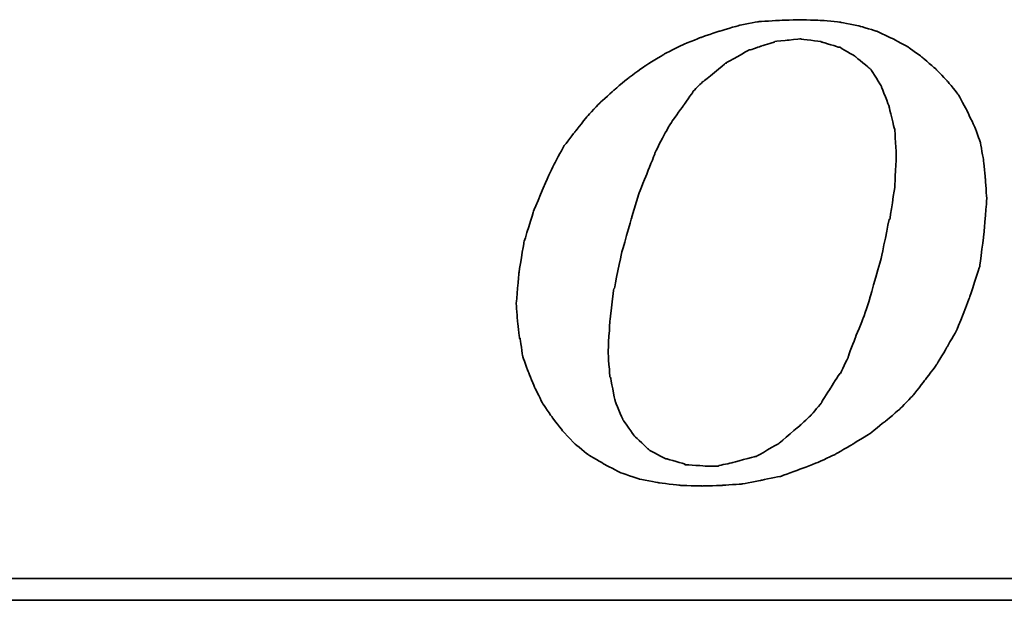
# Model space of a CAD drawing. Extents: x -389 to 453, y -50 to 705.
# Tile 32 of 48: x -148.06 to -143.01, y 36.7 to 39.68. Entities that reach past the tile are written whole.
import ezdxf

# ---------------------------------------------------------------- set-up
doc = ezdxf.new("R2010")
doc.units = 0
doc.header["$LTSCALE"] = 2
doc.header["$MEASUREMENT"] = 0
doc.layers.add('DIM', color=4, linetype='Continuous')
doc.layers.add('layer 1', color=7, linetype='Continuous')

# ---------------------------------------------------------------- blocks, each defined once
blk = doc.blocks.new('TBI MOTION logo(完整正式版)')
at = {"layer": 'layer 1', "color": 22, "lineweight": 35}
for points, knots in [([(-11.34375, -6.98375), (-11.34375, -6.98375), (-10.91375, -7.43875), (-10.91375, -7.43875), (-10.91375, -7.43875), (-10.91375, -7.43875), (-10.38625, -7.87125), (-10.38625, -7.87125), (-10.38625, -7.87125), (-10.38625, -7.87125), (-9.81125, -8.20375), (-9.81125, -8.20375), (-9.81125, -8.20375), (-9.81125, -8.20375), (-9.21125, -8.51875), (-9.21125, -8.51875), (-9.21125, -8.51875), (-9.21125, -8.51875), (-8.51625, -8.75875), (-8.51625, -8.75875), (-8.51625, -8.75875), (-8.51625, -8.75875), (-7.77125, -8.90375), (-7.77125, -8.90375), (-7.77125, -8.90375), (-7.77125, -8.90375), (-6.97875, -8.99875), (-6.97875, -8.99875), (-6.97875, -8.99875), (-6.97875, -8.99875), (-6.14125, -9.02375), (-6.14125, -9.02375), (-6.14125, -9.02375), (-6.14125, -9.02375), (-5.37125, -8.99875), (-5.37125, -8.99875), (-5.37125, -8.99875), (-5.37125, -8.99875), (-4.65375, -8.94875), (-4.65375, -8.94875), (-4.65375, -8.94875), (-4.65375, -8.94875), (-3.93375, -8.80625), (-3.93375, -8.80625), (-3.93375, -8.80625), (-3.93375, -8.80625), (-3.21375, -8.66375), (-3.21375, -8.66375), (-3.21375, -8.66375), (-3.21375, -8.66375), (-2.49375, -8.39875), (-2.49375, -8.39875), (-2.49375, -8.39875), (-2.49375, -8.39875), (-1.79875, -8.13375), (-1.79875, -8.13375), (-1.79875, -8.13375), (-1.79875, -8.13375), (-1.17375, -7.84375), (-1.17375, -7.84375), (-1.17375, -7.84375), (-1.17375, -7.84375), (-0.52375, -7.46375), (-0.52375, -7.46375), (-0.52375, -7.46375), (-0.52375, -7.46375), (0.10124, -7.07875), (0.10124, -7.07875), (0.10124, -7.07875), (0.10124, -7.07875), (0.67625, -6.62375), (0.67625, -6.62375), (0.67625, -6.62375), (0.67625, -6.62375), (1.24874, -6.14375), (1.24874, -6.14375), (1.24874, -6.14375), (1.24874, -6.14375), (1.72874, -5.64125), (1.72874, -5.64125), (1.72874, -5.64125), (1.72874, -5.64125), (2.18624, -5.06375), (2.18624, -5.06375), (2.18624, -5.06375), (2.18624, -5.06375), (2.61625, -4.48874), (2.61625, -4.48874), (2.61625, -4.48874), (2.61625, -4.48874), (3.00125, -3.83874), (3.00125, -3.83874), (3.00125, -3.83874), (3.00125, -3.83874), (3.36124, -3.21374), (3.36124, -3.21374), (3.36124, -3.21374), (3.36124, -3.21374), (3.84374, -1.99125), (3.84374, -1.99125), (3.84374, -1.99125), (3.84374, -1.99125), (4.22625, -0.81875), (4.22625, -0.81875), (4.22625, -0.81875), (4.22625, -0.81875), (4.39125, 0.45624), (4.39125, 0.45624), (4.39125, 0.45624), (4.39125, 0.45624), (4.48874, 1.70124), (4.48874, 1.70124), (4.48874, 1.70124), (4.48874, 1.70124), (4.43874, 2.44625), (4.43874, 2.44625), (4.43874, 2.44625), (4.43874, 2.44625), (4.36874, 3.14125), (4.36874, 3.14125), (4.36874, 3.14125), (4.36874, 3.14125), (4.25125, 3.81125), (4.25125, 3.81125), (4.25125, 3.81125), (4.25125, 3.81125), (4.03124, 4.41125), (4.03124, 4.41125), (4.03124, 4.41125), (4.03124, 4.41125), (3.74374, 5.01125), (3.74374, 5.01125), (3.74374, 5.01125), (3.74374, 5.01125), (3.43124, 5.58875), (3.43124, 5.58875), (3.43124, 5.58875), (3.43124, 5.58875), (3.02625, 6.09125), (3.02625, 6.09125), (3.02625, 6.09125), (3.02625, 6.09125), (2.59374, 6.54875), (2.59374, 6.54875), (2.59374, 6.54875), (2.59374, 6.54875), (2.09124, 6.98125), (2.09124, 6.98125), (2.09124, 6.98125), (2.09124, 6.98125), (1.56124, 7.36625), (1.56124, 7.36625), (1.56124, 7.36625), (1.56124, 7.36625), (0.98624, 7.67625), (0.98624, 7.67625), (0.98624, 7.67625), (0.98624, 7.67625), (0.38624, 7.96375), (0.38624, 7.96375), (0.38624, 7.96375), (0.38624, 7.96375), (-0.25875, 8.15625), (-0.25875, 8.15625), (-0.25875, 8.15625), (-0.25875, 8.15625), (-0.98125, 8.30125), (-0.98125, 8.30125), (-0.98125, 8.30125), (-0.98125, 8.30125), (-1.70124, 8.37125), (-1.70124, 8.37125), (-1.70124, 8.37125), (-1.70124, 8.37125), (-2.49375, 8.39624), (-2.49375, 8.39624), (-2.49375, 8.39624), (-2.49375, 8.39624), (-3.28625, 8.37125), (-3.28625, 8.37125), (-3.28625, 8.37125), (-3.28625, 8.37125), (-4.05125, 8.32125), (-4.05125, 8.32125), (-4.05125, 8.32125), (-4.05125, 8.32125), (-4.77375, 8.18125), (-4.77375, 8.18125), (-4.77375, 8.18125), (-4.77375, 8.18125), (-5.51625, 7.96375), (-5.51625, 7.96375), (-5.51625, 7.96375), (-5.51625, 7.96375), (-6.21125, 7.72625), (-6.21125, 7.72625), (-6.21125, 7.72625), (-6.21125, 7.72625), (-6.92875, 7.43625), (-6.92875, 7.43625), (-6.92875, 7.43625), (-6.92875, 7.43625), (-7.57875, 7.10125), (-7.57875, 7.10125), (-7.57875, 7.10125), (-7.57875, 7.10125), (-8.24875, 6.69125), (-8.24875, 6.69125), (-8.24875, 6.69125), (-8.24875, 6.69125), (-8.84875, 6.26125), (-8.84875, 6.26125), (-8.84875, 6.26125), (-8.84875, 6.26125), (-9.42625, 5.78125), (-9.42625, 5.78125), (-9.42625, 5.78125), (-9.42625, 5.78125), (-9.95375, 5.30125), (-9.95375, 5.30125), (-9.95375, 5.30125), (-9.95375, 5.30125), (-10.43375, 4.79624), (-10.43375, 4.79624), (-10.43375, 4.79624), (-10.43375, 4.79624), (-10.88875, 4.22125), (-10.88875, 4.22125), (-10.88875, 4.22125), (-10.88875, 4.22125), (-11.29875, 3.69375), (-11.29875, 3.69375), (-11.29875, 3.69375), (-11.29875, 3.69375), (-11.63375, 3.09125), (-11.63375, 3.09125), (-11.63375, 3.09125), (-11.63375, 3.09125), (-11.91875, 2.49625), (-11.91875, 2.49625), (-11.91875, 2.49625), (-11.91875, 2.49625), (-12.44875, 1.24625), (-12.44875, 1.24625), (-12.44875, 1.24625), (-12.44875, 1.24625), (-12.80875, 0.06874), (-12.80875, 0.06874), (-12.80875, 0.06874), (-12.80875, 0.06874), (-12.99875, -1.07875), (-12.99875, -1.07875), (-12.99875, -1.07875), (-12.99875, -1.07875), (-13.09375, -2.18375), (-13.09375, -2.18375), (-13.09375, -2.18375), (-13.09375, -2.18375), (-13.04875, -2.85375), (-13.04875, -2.85375), (-13.04875, -2.85375), (-13.04875, -2.85375), (-12.97375, -3.50375), (-12.97375, -3.50375), (-12.97375, -3.50375), (-12.97375, -3.50375), (-12.95375, -3.50375), (-12.95375, -3.50375), (-12.95375, -3.50375), (-12.95375, -3.50375), (-12.85375, -4.17375), (-12.85375, -4.17375), (-12.85375, -4.17375), (-12.85375, -4.17375), (-12.63875, -4.77624), (-12.63875, -4.77624), (-12.63875, -4.77624), (-12.63875, -4.77624), (-12.39875, -5.35125), (-12.39875, -5.35125), (-12.39875, -5.35125), (-12.39875, -5.35125), (-12.11375, -5.92875), (-12.11375, -5.92875), (-12.11375, -5.92875), (-12.11375, -5.92875), (-11.75375, -6.45375), (-11.75375, -6.45375), (-11.75375, -6.45375), (-11.75375, -6.45375), (-11.34375, -6.98375), (-11.34375, -6.98375)], [0, 0, 0, 0, 0.01369863, 0.01369863, 0.01369863, 0.01369864, 0.02739726, 0.02739726, 0.02739726, 0.02739727, 0.04109589, 0.04109589, 0.04109589, 0.0410959, 0.05479452, 0.05479452, 0.05479452, 0.05479453, 0.06849315, 0.06849315, 0.06849315, 0.06849316, 0.08219178, 0.08219178, 0.08219178, 0.08219179, 0.09589041, 0.09589041, 0.09589041, 0.09589042, 0.10958904, 0.10958904, 0.10958904, 0.10958905, 0.12328767, 0.12328767, 0.12328767, 0.12328768, 0.1369863, 0.1369863, 0.1369863, 0.13698631, 0.15068493, 0.15068493, 0.15068493, 0.15068494, 0.16438356, 0.16438356, 0.16438356, 0.16438357, 0.17808219, 0.17808219, 0.17808219, 0.1780822, 0.19178082, 0.19178082, 0.19178082, 0.19178083, 0.20547945, 0.20547945, 0.20547945, 0.20547946, 0.21917808, 0.21917808, 0.21917808, 0.21917809, 0.23287671, 0.23287671, 0.23287671, 0.23287672, 0.24657534, 0.24657534, 0.24657534, 0.24657535, 0.26027397, 0.26027397, 0.26027397, 0.26027398, 0.2739726, 0.2739726, 0.2739726, 0.27397261, 0.28767123, 0.28767123, 0.28767123, 0.28767124, 0.30136986, 0.30136986, 0.30136986, 0.30136987, 0.31506849, 0.31506849, 0.31506849, 0.3150685, 0.32876712, 0.32876712, 0.32876712, 0.32876713, 0.34246575, 0.34246575, 0.34246575, 0.34246576, 0.35616438, 0.35616438, 0.35616438, 0.35616439, 0.36986301, 0.36986301, 0.36986301, 0.36986302, 0.38356164, 0.38356164, 0.38356164, 0.38356165, 0.39726027, 0.39726027, 0.39726027, 0.39726028, 0.4109589, 0.4109589, 0.4109589, 0.41095891, 0.42465753, 0.42465753, 0.42465753, 0.42465754, 0.43835616, 0.43835616, 0.43835616, 0.43835617, 0.45205479, 0.45205479, 0.45205479, 0.4520548, 0.46575342, 0.46575342, 0.46575342, 0.46575343, 0.47945205, 0.47945205, 0.47945205, 0.47945206, 0.49315068, 0.49315068, 0.49315068, 0.49315069, 0.50684932, 0.50684932, 0.50684932, 0.50684933, 0.52054795, 0.52054795, 0.52054795, 0.52054796, 0.53424658, 0.53424658, 0.53424658, 0.53424659, 0.54794521, 0.54794521, 0.54794521, 0.54794522, 0.56164384, 0.56164384, 0.56164384, 0.56164385, 0.57534247, 0.57534247, 0.57534247, 0.57534248, 0.5890411, 0.5890411, 0.5890411, 0.58904111, 0.60273973, 0.60273973, 0.60273973, 0.60273974, 0.61643836, 0.61643836, 0.61643836, 0.61643837, 0.63013699, 0.63013699, 0.63013699, 0.630137, 0.64383562, 0.64383562, 0.64383562, 0.64383563, 0.65753425, 0.65753425, 0.65753425, 0.65753426, 0.67123288, 0.67123288, 0.67123288, 0.67123289, 0.68493151, 0.68493151, 0.68493151, 0.68493152, 0.69863014, 0.69863014, 0.69863014, 0.69863015, 0.71232877, 0.71232877, 0.71232877, 0.71232878, 0.7260274, 0.7260274, 0.7260274, 0.72602741, 0.73972603, 0.73972603, 0.73972603, 0.73972604, 0.75342466, 0.75342466, 0.75342466, 0.75342467, 0.76712329, 0.76712329, 0.76712329, 0.7671233, 0.78082192, 0.78082192, 0.78082192, 0.78082193, 0.79452055, 0.79452055, 0.79452055, 0.79452056, 0.80821918, 0.80821918, 0.80821918, 0.80821919, 0.82191781, 0.82191781, 0.82191781, 0.82191782, 0.83561644, 0.83561644, 0.83561644, 0.83561645, 0.84931507, 0.84931507, 0.84931507, 0.84931508, 0.8630137, 0.8630137, 0.8630137, 0.86301371, 0.87671233, 0.87671233, 0.87671233, 0.87671234, 0.89041096, 0.89041096, 0.89041096, 0.89041097, 0.90410959, 0.90410959, 0.90410959, 0.9041096, 0.91780822, 0.91780822, 0.91780822, 0.91780823, 0.93150685, 0.93150685, 0.93150685, 0.93150686, 0.94520548, 0.94520548, 0.94520548, 0.94520549, 0.95890411, 0.95890411, 0.95890411, 0.95890412, 0.97260274, 0.97260274, 0.97260274, 0.97260275, 0.98630137, 0.98630137, 0.98630137, 0.98630138, 1, 1, 1, 1]), ([(-8.77875, 1.03124), (-8.77875, 1.03124), (-8.51625, 1.89625), (-8.51625, 1.89625), (-8.51625, 1.89625), (-8.51625, 1.89625), (-8.20375, 2.66375), (-8.20375, 2.66375), (-8.20375, 2.66375), (-8.20375, 2.66375), (-7.91625, 3.38125), (-7.91625, 3.38125), (-7.91625, 3.38125), (-7.91625, 3.38125), (-7.91625, 3.40624), (-7.91625, 3.40624), (-7.91625, 3.40624), (-7.91625, 3.40624), (-7.57875, 4.07624), (-7.57875, 4.07624), (-7.57875, 4.07624), (-7.57875, 4.07624), (-7.24375, 4.65125), (-7.24375, 4.65125), (-7.24375, 4.65125), (-7.24375, 4.65125), (-7.21875, 4.65125), (-7.21875, 4.65125), (-7.21875, 4.65125), (-7.21875, 4.65125), (-7.21875, 4.67624), (-7.21875, 4.67624), (-7.21875, 4.67624), (-7.21875, 4.67624), (-6.83625, 5.20375), (-6.83625, 5.20375), (-6.83625, 5.20375), (-6.83625, 5.20375), (-6.49875, 5.68625), (-6.49875, 5.68625), (-6.49875, 5.68625), (-6.49875, 5.68625), (-6.49875, 5.70625), (-6.49875, 5.70625), (-6.49875, 5.70625), (-6.49875, 5.70625), (-6.11625, 6.09125), (-6.11625, 6.09125), (-6.11625, 6.09125), (-6.11625, 6.09125), (-6.09125, 6.09125), (-6.09125, 6.09125), (-6.09125, 6.09125), (-6.09125, 6.09125), (-5.27375, 6.76625), (-5.27375, 6.76625), (-5.27375, 6.76625), (-5.27375, 6.76625), (-5.24875, 6.76625), (-5.24875, 6.76625), (-5.24875, 6.76625), (-5.24875, 6.76625), (-5.24875, 6.78625), (-5.24875, 6.78625), (-5.24875, 6.78625), (-5.24875, 6.78625), (-4.38875, 7.26624), (-4.38875, 7.26624), (-4.38875, 7.26624), (-4.38875, 7.26624), (-4.36125, 7.26624), (-4.36125, 7.26624), (-4.36125, 7.26624), (-4.36125, 7.26624), (-3.93375, 7.41125), (-3.93375, 7.41125), (-3.93375, 7.41125), (-3.93375, 7.41125), (-3.47375, 7.55625), (-3.47375, 7.55625), (-3.47375, 7.55625), (-3.47375, 7.55625), (-3.45375, 7.55625), (-3.45375, 7.55625), (-3.45375, 7.55625), (-3.45375, 7.55625), (-3.42875, 7.58124), (-3.42875, 7.58124), (-3.42875, 7.58124), (-3.42875, 7.58124), (-2.97375, 7.62625), (-2.97375, 7.62625), (-2.97375, 7.62625), (-2.97375, 7.62625), (-2.49375, 7.67625), (-2.49375, 7.67625), (-2.49375, 7.67625), (-2.49375, 7.67625), (-2.46875, 7.67625), (-2.46875, 7.67625), (-2.46875, 7.67625), (-2.46875, 7.67625), (-1.70124, 7.58124), (-1.70124, 7.58124), (-1.70124, 7.58124), (-1.70124, 7.58124), (-1.67875, 7.55625), (-1.67875, 7.55625), (-1.67875, 7.55625), (-1.67875, 7.55625), (-1.65375, 7.55625), (-1.65375, 7.55625), (-1.65375, 7.55625), (-1.65375, 7.55625), (-1.03125, 7.36625), (-1.03125, 7.36625), (-1.03125, 7.36625), (-1.03125, 7.36625), (-1.00625, 7.36625), (-1.00625, 7.36625), (-1.00625, 7.36625), (-1.00625, 7.36625), (-0.43124, 7.02624), (-0.43124, 7.02624), (-0.43124, 7.02624), (-0.43124, 7.02624), (-0.40625, 7.00624), (-0.40625, 7.00624), (-0.40625, 7.00624), (-0.40625, 7.00624), (0.12124, 6.57124), (0.12124, 6.57124), (0.12124, 6.57124), (0.12124, 6.57124), (0.14624, 6.54875), (0.14624, 6.54875), (0.14624, 6.54875), (0.14624, 6.54875), (0.17124, 6.52375), (0.17124, 6.52375), (0.17124, 6.52375), (0.17124, 6.52375), (0.55625, 5.89875), (0.55625, 5.89875), (0.55625, 5.89875), (0.55625, 5.89875), (0.55625, 5.87625), (0.55625, 5.87625), (0.55625, 5.87625), (0.55625, 5.87625), (0.84124, 5.15625), (0.84124, 5.15625), (0.84124, 5.15625), (0.84124, 5.15625), (0.84124, 5.13125), (0.84124, 5.13125), (0.84124, 5.13125), (0.84124, 5.13125), (1.03624, 4.31875), (1.03624, 4.31875), (1.03624, 4.31875), (1.03624, 4.31875), (1.05624, 4.31875), (1.05624, 4.31875), (1.05624, 4.31875), (1.05624, 4.31875), (1.05624, 4.29125), (1.05624, 4.29125), (1.05624, 4.29125), (1.05624, 4.29125), (1.10625, 3.33125), (1.10625, 3.33125), (1.10625, 3.33125), (1.10625, 3.33125), (1.10625, 3.30875), (1.10625, 3.30875), (1.10625, 3.30875), (1.10625, 3.30875), (1.05624, 2.20624), (1.05624, 2.20624), (1.05624, 2.20624), (1.05624, 2.20624), (1.05624, 2.18124), (1.05624, 2.18124), (1.05624, 2.18124), (1.05624, 2.18124), (0.86624, 0.93624), (0.86624, 0.93624), (0.86624, 0.93624), (0.86624, 0.93624), (0.84124, 0.93624), (0.84124, 0.93624), (0.84124, 0.93624), (0.84124, 0.93624), (0.55625, -0.45874), (0.55625, -0.45874), (0.55625, -0.45874), (0.55625, -0.45874), (0.12124, -1.99125), (0.12124, -1.99125), (0.12124, -1.99125), (0.12124, -1.99125), (0.12124, -2.01874), (0.12124, -2.01874), (0.12124, -2.01874), (0.12124, -2.01874), (-0.13874, -2.78375), (-0.13874, -2.78375), (-0.13874, -2.78375), (-0.13874, -2.78375), (-0.43124, -3.50375), (-0.43124, -3.50375), (-0.43124, -3.50375), (-0.43124, -3.50375), (-0.69375, -4.19875), (-0.69375, -4.19875), (-0.69375, -4.19875), (-0.69375, -4.19875), (-0.69375, -4.22375), (-0.69375, -4.22375), (-0.69375, -4.22375), (-0.69375, -4.22375), (-0.98125, -4.82374), (-0.98125, -4.82374), (-0.98125, -4.82374), (-0.98125, -4.82374), (-1.00625, -4.82374), (-1.00625, -4.82374), (-1.00625, -4.82374), (-1.00625, -4.82374), (-1.33875, -5.35125), (-1.33875, -5.35125), (-1.33875, -5.35125), (-1.33875, -5.35125), (-1.67875, -5.87875), (-1.67875, -5.87875), (-1.67875, -5.87875), (-1.67875, -5.87875), (-1.67875, -5.90375), (-1.67875, -5.90375), (-1.67875, -5.90375), (-1.67875, -5.90375), (-2.05875, -6.35875), (-2.05875, -6.35875), (-2.05875, -6.35875), (-2.05875, -6.35875), (-2.08375, -6.38375), (-2.08375, -6.38375), (-2.08375, -6.38375), (-2.08375, -6.38375), (-2.46875, -6.74375), (-2.46875, -6.74375), (-2.46875, -6.74375), (-2.46875, -6.74375), (-3.25875, -7.41625), (-3.25875, -7.41625), (-3.25875, -7.41625), (-3.25875, -7.41625), (-3.28625, -7.43875), (-3.28625, -7.43875), (-3.28625, -7.43875), (-3.28625, -7.43875), (-4.12375, -7.91875), (-4.12375, -7.91875), (-4.12375, -7.91875), (-4.12375, -7.91875), (-4.14875, -7.91875), (-4.14875, -7.91875), (-4.14875, -7.91875), (-4.14875, -7.91875), (-4.17125, -7.91875), (-4.17125, -7.91875), (-4.17125, -7.91875), (-4.17125, -7.91875), (-5.03375, -8.15875), (-5.03375, -8.15875), (-5.03375, -8.15875), (-5.03375, -8.15875), (-5.51625, -8.25625), (-5.51625, -8.25625), (-5.51625, -8.25625), (-5.51625, -8.25625), (-5.54125, -8.27875), (-5.54125, -8.27875), (-5.54125, -8.27875), (-5.54125, -8.27875), (-5.56375, -8.27875), (-5.56375, -8.27875), (-5.56375, -8.27875), (-5.56375, -8.27875), (-5.99625, -8.27875), (-5.99625, -8.27875), (-5.99625, -8.27875), (-5.99625, -8.27875), (-6.76375, -8.23125), (-6.76375, -8.23125), (-6.76375, -8.23125), (-6.76375, -8.23125), (-6.78875, -8.23125), (-6.78875, -8.23125), (-6.78875, -8.23125), (-6.78875, -8.23125), (-6.78875, -8.20375), (-6.78875, -8.20375), (-6.78875, -8.20375), (-6.78875, -8.20375), (-7.45875, -8.01375), (-7.45875, -8.01375), (-7.45875, -8.01375), (-7.45875, -8.01375), (-7.48375, -8.01375), (-7.48375, -8.01375), (-7.48375, -8.01375), (-7.48375, -8.01375), (-7.50875, -8.01375), (-7.50875, -8.01375), (-7.50875, -8.01375), (-7.50875, -8.01375), (-8.13125, -7.67875), (-8.13125, -7.67875), (-8.13125, -7.67875), (-8.13125, -7.67875), (-8.15625, -7.65375), (-8.15625, -7.65375), (-8.15625, -7.65375), (-8.15625, -7.65375), (-8.65875, -7.17375), (-8.65875, -7.17375), (-8.65875, -7.17375), (-8.65875, -7.17375), (-8.68375, -7.14875), (-8.68375, -7.14875), (-8.68375, -7.14875), (-8.68375, -7.14875), (-9.08875, -6.57375), (-9.08875, -6.57375), (-9.08875, -6.57375), (-9.08875, -6.57375), (-9.11375, -6.54875), (-9.11375, -6.54875), (-9.11375, -6.54875), (-9.11375, -6.54875), (-9.11375, -6.52875), (-9.11375, -6.52875), (-9.11375, -6.52875), (-9.11375, -6.52875), (-9.40375, -5.85375), (-9.40375, -5.85375), (-9.40375, -5.85375), (-9.40375, -5.85375), (-9.40375, -5.82875), (-9.40375, -5.82875), (-9.40375, -5.82875), (-9.40375, -5.82875), (-9.56875, -4.96875), (-9.56875, -4.96875), (-9.56875, -4.96875), (-9.56875, -4.96875), (-9.59375, -4.94375), (-9.59375, -4.94375), (-9.59375, -4.94375), (-9.59375, -4.94375), (-9.66375, -4.03375), (-9.66375, -4.03375), (-9.66375, -4.03375), (-9.66375, -4.03375), (-9.66375, -4.00875), (-9.66375, -4.00875), (-9.66375, -4.00875), (-9.66375, -4.00875), (-9.59375, -2.85375), (-9.59375, -2.85375), (-9.59375, -2.85375), (-9.59375, -2.85375), (-9.45125, -1.65875), (-9.45125, -1.65875), (-9.45125, -1.65875), (-9.45125, -1.65875), (-9.42625, -1.63375), (-9.42625, -1.63375), (-9.42625, -1.63375), (-9.42625, -1.63375), (-9.16125, -0.33875), (-9.16125, -0.33875), (-9.16125, -0.33875), (-9.16125, -0.33875), (-8.77875, 1.00624), (-8.77875, 1.00624), (-8.77875, 1.00624), (-8.77875, 1.00624), (-8.77875, 1.03124), (-8.77875, 1.03124)], [0, 0, 0, 0, 0.01020408, 0.01020408, 0.01020408, 0.01020409, 0.02040816, 0.02040816, 0.02040816, 0.02040817, 0.03061224, 0.03061224, 0.03061224, 0.03061225, 0.04081633, 0.04081633, 0.04081633, 0.04081634, 0.05102041, 0.05102041, 0.05102041, 0.05102042, 0.06122449, 0.06122449, 0.06122449, 0.0612245, 0.07142857, 0.07142857, 0.07142857, 0.07142858, 0.08163265, 0.08163265, 0.08163265, 0.08163266, 0.09183673, 0.09183673, 0.09183673, 0.09183674, 0.10204082, 0.10204082, 0.10204082, 0.10204083, 0.1122449, 0.1122449, 0.1122449, 0.11224491, 0.12244898, 0.12244898, 0.12244898, 0.12244899, 0.13265306, 0.13265306, 0.13265306, 0.13265307, 0.14285714, 0.14285714, 0.14285714, 0.14285715, 0.15306122, 0.15306122, 0.15306122, 0.15306123, 0.16326531, 0.16326531, 0.16326531, 0.16326532, 0.17346939, 0.17346939, 0.17346939, 0.1734694, 0.18367347, 0.18367347, 0.18367347, 0.18367348, 0.19387755, 0.19387755, 0.19387755, 0.19387756, 0.20408163, 0.20408163, 0.20408163, 0.20408164, 0.21428571, 0.21428571, 0.21428571, 0.21428572, 0.2244898, 0.2244898, 0.2244898, 0.22448981, 0.23469388, 0.23469388, 0.23469388, 0.23469389, 0.24489796, 0.24489796, 0.24489796, 0.24489797, 0.25510204, 0.25510204, 0.25510204, 0.25510205, 0.26530612, 0.26530612, 0.26530612, 0.26530613, 0.2755102, 0.2755102, 0.2755102, 0.27551021, 0.28571429, 0.28571429, 0.28571429, 0.2857143, 0.29591837, 0.29591837, 0.29591837, 0.29591838, 0.30612245, 0.30612245, 0.30612245, 0.30612246, 0.31632653, 0.31632653, 0.31632653, 0.31632654, 0.32653061, 0.32653061, 0.32653061, 0.32653062, 0.33673469, 0.33673469, 0.33673469, 0.3367347, 0.34693878, 0.34693878, 0.34693878, 0.34693879, 0.35714286, 0.35714286, 0.35714286, 0.35714287, 0.36734694, 0.36734694, 0.36734694, 0.36734695, 0.37755102, 0.37755102, 0.37755102, 0.37755103, 0.3877551, 0.3877551, 0.3877551, 0.38775511, 0.39795918, 0.39795918, 0.39795918, 0.39795919, 0.40816327, 0.40816327, 0.40816327, 0.40816328, 0.41836735, 0.41836735, 0.41836735, 0.41836736, 0.42857143, 0.42857143, 0.42857143, 0.42857144, 0.43877551, 0.43877551, 0.43877551, 0.43877552, 0.44897959, 0.44897959, 0.44897959, 0.4489796, 0.45918367, 0.45918367, 0.45918367, 0.45918368, 0.46938776, 0.46938776, 0.46938776, 0.46938777, 0.47959184, 0.47959184, 0.47959184, 0.47959185, 0.48979592, 0.48979592, 0.48979592, 0.48979593, 0.5, 0.5, 0.5, 0.50000001, 0.51020408, 0.51020408, 0.51020408, 0.51020409, 0.52040816, 0.52040816, 0.52040816, 0.52040817, 0.53061224, 0.53061224, 0.53061224, 0.53061225, 0.54081633, 0.54081633, 0.54081633, 0.54081634, 0.55102041, 0.55102041, 0.55102041, 0.55102042, 0.56122449, 0.56122449, 0.56122449, 0.5612245, 0.57142857, 0.57142857, 0.57142857, 0.57142858, 0.58163265, 0.58163265, 0.58163265, 0.58163266, 0.59183673, 0.59183673, 0.59183673, 0.59183674, 0.60204082, 0.60204082, 0.60204082, 0.60204083, 0.6122449, 0.6122449, 0.6122449, 0.61224491, 0.62244898, 0.62244898, 0.62244898, 0.62244899, 0.63265306, 0.63265306, 0.63265306, 0.63265307, 0.64285714, 0.64285714, 0.64285714, 0.64285715, 0.65306122, 0.65306122, 0.65306122, 0.65306123, 0.66326531, 0.66326531, 0.66326531, 0.66326532, 0.67346939, 0.67346939, 0.67346939, 0.6734694, 0.68367347, 0.68367347, 0.68367347, 0.68367348, 0.69387755, 0.69387755, 0.69387755, 0.69387756, 0.70408163, 0.70408163, 0.70408163, 0.70408164, 0.71428571, 0.71428571, 0.71428571, 0.71428572, 0.7244898, 0.7244898, 0.7244898, 0.72448981, 0.73469388, 0.73469388, 0.73469388, 0.73469389, 0.74489796, 0.74489796, 0.74489796, 0.74489797, 0.75510204, 0.75510204, 0.75510204, 0.75510205, 0.76530612, 0.76530612, 0.76530612, 0.76530613, 0.7755102, 0.7755102, 0.7755102, 0.77551021, 0.78571429, 0.78571429, 0.78571429, 0.7857143, 0.79591837, 0.79591837, 0.79591837, 0.79591838, 0.80612245, 0.80612245, 0.80612245, 0.80612246, 0.81632653, 0.81632653, 0.81632653, 0.81632654, 0.82653061, 0.82653061, 0.82653061, 0.82653062, 0.83673469, 0.83673469, 0.83673469, 0.8367347, 0.84693878, 0.84693878, 0.84693878, 0.84693879, 0.85714286, 0.85714286, 0.85714286, 0.85714287, 0.86734694, 0.86734694, 0.86734694, 0.86734695, 0.87755102, 0.87755102, 0.87755102, 0.87755103, 0.8877551, 0.8877551, 0.8877551, 0.88775511, 0.89795918, 0.89795918, 0.89795918, 0.89795919, 0.90816327, 0.90816327, 0.90816327, 0.90816328, 0.91836735, 0.91836735, 0.91836735, 0.91836736, 0.92857143, 0.92857143, 0.92857143, 0.92857144, 0.93877551, 0.93877551, 0.93877551, 0.93877552, 0.94897959, 0.94897959, 0.94897959, 0.9489796, 0.95918367, 0.95918367, 0.95918367, 0.95918368, 0.96938776, 0.96938776, 0.96938776, 0.96938777, 0.97959184, 0.97959184, 0.97959184, 0.97959185, 0.98979592, 0.98979592, 0.98979592, 0.98979593, 1, 1, 1, 1]), ([(75.90875, -9.47875), (75.90875, -9.47875), (75.90875, -12.28625), (75.90875, -12.28625), (75.90875, -12.28625), (75.90875, -12.28625), (75.90875, -12.47875), (75.90875, -12.47875), (75.90875, -12.47875), (75.90875, -12.47875), (75.71625, -12.47875), (75.71625, -12.47875), (75.71625, -12.47875), (75.71625, -12.47875), (-88.32875, -12.47875), (-88.32875, -12.47875), (-88.32875, -12.47875), (-88.32875, -12.47875), (-88.32875, -13.29375), (-88.32875, -13.29375), (-88.32875, -13.29375), (-88.32875, -13.29375), (82.89125, -13.29375), (82.89125, -13.29375), (82.89125, -13.29375), (82.89125, -13.29375), (75.90875, -9.47875), (75.90875, -9.47875)], [0, 0, 0, 0, 0.14285714, 0.14285714, 0.14285714, 0.14285715, 0.28571429, 0.28571429, 0.28571429, 0.2857143, 0.42857143, 0.42857143, 0.42857143, 0.42857144, 0.57142857, 0.57142857, 0.57142857, 0.57142858, 0.71428571, 0.71428571, 0.71428571, 0.71428572, 0.85714286, 0.85714286, 0.85714286, 0.85714287, 1, 1, 1, 1])]:
    blk.add_open_spline(points, degree=3, knots=knots, dxfattribs=at)
blk = doc.blocks.new('A$C26A66B58')
at = {"layer": 'DIM', "color": 7, "xscale": 0.0980771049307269, "yscale": 0.0980771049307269, "zscale": 0.0980771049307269}
blk.add_blockref('TBI MOTION logo(完整正式版)', (14.3245, 1.9246), dxfattribs=at)

msp = doc.modelspace()

# ---------------------------------------------------------------- block references
at = {"color": 0, "xscale": 1.399999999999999, "yscale": 1.399999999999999, "zscale": 1.399999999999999}
msp.add_blockref('A$C26A66B58', (-163.7714, 35.8314), dxfattribs=at)

doc.saveas('drawing.dxf')
